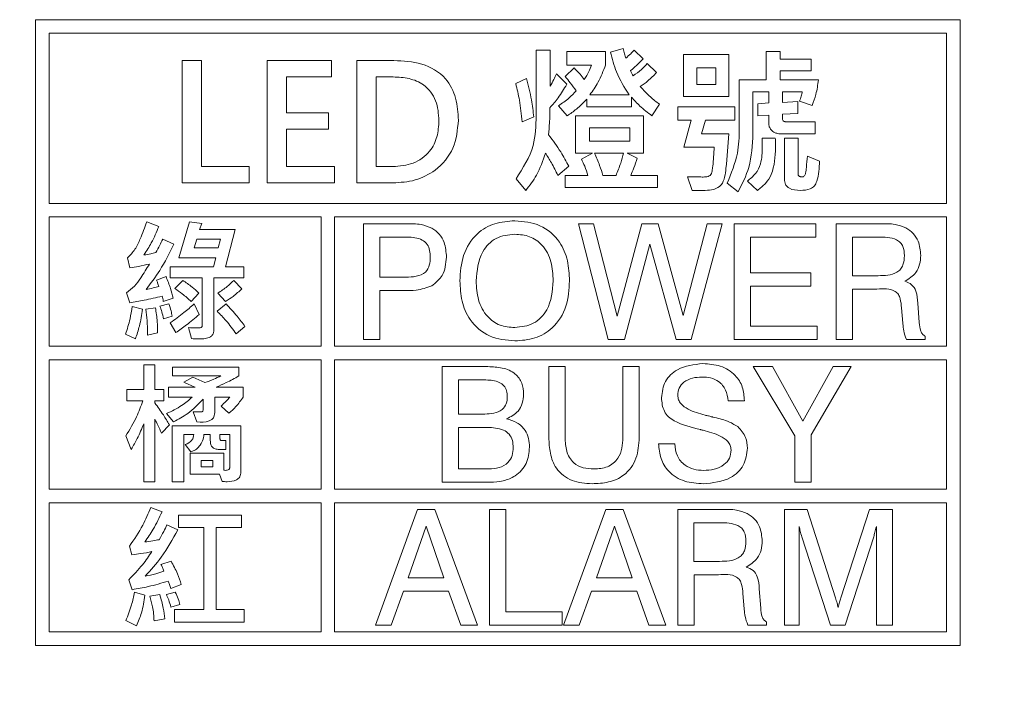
# Model space of a CAD drawing. Header units: millimetres. Extents: x 28 to 178, y 29 to 265.
# Tile 10 of 92: x 52 to 66, y 108 to 118. Entities that reach past the tile are written whole.
import ezdxf

# ---------------------------------------------------------------- set-up
doc = ezdxf.new("R2010")
doc.units = ezdxf.units.MM
doc.layers.add('TEXT', color=4, linetype='Continuous', lineweight=5)
doc.layers.add('標註文字', color=3, linetype='Continuous')
doc.styles.add('SLDTEXTSTYLE3', font='kaiu.ttf')
doc.dimstyles.new('SLDDIMSTYLE1', dxfattribs={"dimtxt": 2.5, "dimasz": 2.824978, "dimexe": 0, "dimexo": 0.0625, "dimtad": 1, "dimrnd": 1e-09, "dimzin": 12, "dimdsep": 46, "dimtxsty": 'SLDTEXTSTYLE3', "dimsah": 1, "dimcen": 0.09, "dimadec": 0, "dimazin": 3, "dimtfac": 1, "dimtofl": 0, "dimtmove": 0, "dimatfit": 3, "dimfxl": 0, "dimfrac": 2, "dimtolj": 1, "dimtzin": 12, "dimarcsym": 0})

# ---------------------------------------------------------------- blocks, each defined once
blk = doc.blocks.new('_D_3')
at = {"layer": '標註文字', "transparency": 16777216}
for p, q in [((43.144, 117.112), (43.144, 79.445)), ((105.144, 117.112), (105.144, 79.445)), ((43.144, 80.445), (105.144, 80.445))]:
    blk.add_line(p, q, dxfattribs=at)
for points in [[(43.144, 80.445), (45.969, 80.01), (45.969, 80.88)], [(105.144, 80.445), (102.319, 80.88), (102.319, 80.01)]]:
    blk.add_solid(points, dxfattribs=at)
at = {"layer": '標註文字', "transparency": 16777216, "insert": (71.801, 83.567, 7.275), "char_height": 2.5, "attachment_point": 1, "style": 'SLDTEXTSTYLE3'}
blk.add_mtext('62', dxfattribs=at)

msp = doc.modelspace()

# ---------------------------------------------------------------- linework, layer by layer
at = {"layer": 'TEXT'}
for p, q in [((65.744, 118.312), (52.144, 118.312)), ((52.144, 118.312), (52.144, 109.112)), ((65.744, 109.112), (65.744, 118.312)), ((65.544, 118.112), (52.344, 118.112)), ((52.344, 118.112), (52.344, 115.612)), ((65.544, 115.612), (65.544, 118.112)), ((60.601, 117.835), (60.787, 117.888)), ((59.509, 117.866), (59.712, 117.866)), ((59.509, 116.9), (59.509, 117.866)), ((59.712, 117.866), (59.712, 117.337)), ((59.957, 117.844), (60.528, 117.844)), ((59.957, 117.646), (59.957, 117.844)), ((60.528, 117.844), (60.528, 117.646)), ((60.95, 117.866), (61.083, 117.739)), ((61.673, 117.8), (62.343, 117.8)), ((61.673, 117.185), (61.673, 117.8)), ((62.343, 117.8), (62.343, 117.185)), ((62.889, 117.844), (63.096, 117.844)), ((62.889, 117.427), (62.889, 117.844)), ((63.096, 117.844), (63.096, 117.734)), ((63.096, 117.734), (63.551, 117.734)), ((63.551, 117.734), (63.551, 117.558)), ((54.302, 117.712), (54.587, 117.712)), ((54.302, 115.912), (54.302, 117.712)), ((54.587, 117.712), (54.587, 116.153)), ((55.553, 117.712), (56.497, 117.712)), ((55.553, 115.912), (55.553, 117.712)), ((56.497, 117.712), (56.497, 117.47)), ((56.87, 117.712), (57.414, 117.712)), ((56.87, 115.912), (56.87, 117.712)), ((59.933, 117.476), (60.065, 117.602)), ((60.321, 117.646), (59.957, 117.646)), ((61.14, 117.668), (61.277, 117.536)), ((61.868, 117.602), (61.868, 117.361)), ((62.149, 117.602), (61.868, 117.602)), ((62.149, 117.361), (62.149, 117.602)), ((55.838, 117.47), (55.838, 116.944)), ((56.497, 117.47), (55.838, 117.47)), ((57.155, 117.47), (57.155, 116.153)), ((57.406, 117.47), (57.155, 117.47)), ((59.207, 117.372), (59.366, 117.449)), ((59.805, 117.514), (59.957, 117.363)), ((63.096, 117.558), (63.096, 117.427)), ((63.551, 117.558), (63.096, 117.558)), ((61.868, 117.361), (62.149, 117.361)), ((62.495, 117.427), (62.889, 117.427)), ((62.495, 116.711), (62.495, 117.427)), ((63.096, 117.427), (63.657, 117.427)), ((60.253, 117.031), (60.253, 117.145)), ((60.298, 117.207), (60.874, 117.207)), ((60.909, 117.174), (60.909, 117.031)), ((62.343, 117.185), (61.673, 117.185)), ((62.694, 117.251), (62.694, 116.639)), ((62.927, 117.251), (62.694, 117.251)), ((62.927, 117.088), (62.927, 117.251)), ((63.131, 117.251), (63.131, 117.097)), ((63.42, 117.251), (63.131, 117.251)), ((59.963, 116.9), (59.834, 117.048)), ((60.909, 117.031), (60.253, 117.031)), ((61.32, 117.07), (61.21, 116.9)), ((61.592, 117.031), (62.427, 117.031)), ((61.592, 116.834), (61.592, 117.031)), ((62.427, 117.031), (62.427, 116.834)), ((62.768, 117.075), (62.927, 117.088)), ((62.768, 116.9), (62.768, 117.075)), ((63.131, 117.097), (63.356, 117.111)), ((63.356, 117.111), (63.356, 116.933)), ((63.565, 117.053), (63.38, 117.112)), ((55.838, 116.944), (56.453, 116.944)), ((56.453, 116.944), (56.453, 116.702)), ((59.473, 116.882), (59.3, 116.812)), ((60.085, 116.9), (61.087, 116.9)), ((60.085, 116.351), (60.085, 116.9)), ((61.087, 116.9), (61.087, 116.351)), ((62.927, 116.911), (62.768, 116.9)), ((62.927, 116.789), (62.927, 116.911)), ((63.356, 116.933), (63.131, 116.922)), ((63.131, 116.922), (63.131, 116.856)), ((60.293, 116.724), (60.293, 116.527)), ((60.884, 116.724), (60.293, 116.724)), ((60.884, 116.527), (60.884, 116.724)), ((61.789, 116.834), (61.592, 116.834)), ((61.678, 116.439), (61.789, 116.834)), ((61.997, 116.834), (61.938, 116.636)), ((62.427, 116.834), (61.997, 116.834)), ((63.178, 116.812), (63.61, 116.812)), ((63.61, 116.812), (63.61, 116.636)), ((55.838, 116.702), (55.838, 116.153)), ((56.453, 116.702), (55.838, 116.702)), ((61.938, 116.636), (62.339, 116.636)), ((62.83, 116.57), (63.024, 116.57)), ((63.61, 116.636), (63.078, 116.636)), ((63.157, 116.57), (63.359, 116.57)), ((63.157, 115.969), (63.157, 116.57)), ((63.359, 116.57), (63.359, 116.052)), ((60.293, 116.527), (60.884, 116.527)), ((62.126, 116.439), (61.678, 116.439)), ((60.334, 116.351), (60.085, 116.351)), ((60.172, 116.261), (60.334, 116.351)), ((60.793, 116.351), (60.366, 116.351)), ((60.846, 116.351), (60.995, 116.277)), ((61.087, 116.351), (60.846, 116.351)), ((63.497, 116.307), (63.674, 116.233)), ((54.587, 116.153), (55.287, 116.153)), ((55.287, 116.153), (55.287, 115.912)), ((55.838, 116.153), (56.541, 116.153)), ((56.541, 116.153), (56.541, 115.912)), ((57.155, 116.153), (57.399, 116.153)), ((59.99, 116.157), (59.826, 116.022)), ((59.933, 116.022), (60.267, 116.022)), ((59.933, 115.846), (59.933, 116.022)), ((60.49, 116.022), (60.682, 116.022)), ((60.898, 116.022), (61.294, 116.022)), ((61.294, 116.022), (61.294, 115.846)), ((61.735, 116), (61.93, 116)), ((61.803, 115.802), (61.735, 116)), ((55.287, 115.912), (54.302, 115.912)), ((56.541, 115.912), (55.553, 115.912)), ((57.4, 115.912), (56.87, 115.912)), ((59.355, 115.802), (59.212, 115.972)), ((61.294, 115.846), (59.933, 115.846)), ((62.476, 115.78), (62.316, 115.911)), ((62.761, 115.802), (62.614, 115.94)), ((61.993, 115.802), (61.803, 115.802)), ((65.544, 115.612), (52.344, 115.612)), ((52.344, 115.412), (52.344, 113.512)), ((52.344, 115.412), (56.344, 115.412)), ((56.344, 115.412), (56.344, 113.512)), ((56.544, 115.412), (65.544, 115.412)), ((56.544, 113.512), (56.544, 115.412)), ((65.544, 113.512), (65.544, 115.412)), ((53.781, 115.34), (53.958, 115.272)), ((54.252, 114.81), (54.41, 115.34)), ((54.41, 115.34), (54.589, 115.316)), ((54.589, 115.316), (54.558, 115.23)), ((56.969, 115.312), (57.598, 115.312)), ((56.969, 113.612), (56.969, 115.312)), ((60.129, 115.312), (60.351, 115.312)), ((60.565, 113.612), (60.129, 115.312)), ((60.351, 115.312), (60.697, 113.953)), ((60.697, 113.953), (61.059, 115.312)), ((61.059, 115.312), (61.302, 115.312)), ((61.302, 115.312), (61.67, 113.962)), ((61.67, 113.962), (62.021, 115.312)), ((62.243, 115.312), (61.785, 113.612)), ((62.021, 115.312), (62.243, 115.312)), ((62.417, 115.312), (63.619, 115.312)), ((62.417, 113.612), (62.417, 115.312)), ((63.619, 115.312), (63.619, 115.116)), ((63.921, 115.312), (64.572, 115.312)), ((63.921, 113.612), (63.921, 115.312)), ((54.558, 115.23), (55.083, 115.23)), ((55.083, 115.23), (54.941, 114.681)), ((54.015, 115.084), (54.179, 115.01)), ((54.516, 115.084), (54.478, 114.956)), ((54.866, 115.084), (54.516, 115.084)), ((54.833, 114.956), (54.866, 115.084)), ((57.609, 115.116), (57.209, 115.116)), ((57.209, 115.116), (57.209, 114.527)), ((61.179, 115.013), (60.805, 113.612)), ((61.567, 113.612), (61.179, 115.013)), ((62.657, 115.116), (62.657, 114.593)), ((63.619, 115.116), (62.657, 115.116)), ((64.159, 115.116), (64.159, 114.549)), ((64.536, 115.116), (64.159, 115.116)), ((54.478, 114.956), (54.833, 114.956)), ((53.534, 114.663), (53.495, 114.81)), ((54.795, 114.81), (54.252, 114.81)), ((54.761, 114.681), (54.795, 114.81)), ((54.123, 114.681), (54.761, 114.681)), ((54.123, 114.517), (54.123, 114.681)), ((54.941, 114.681), (55.206, 114.681)), ((55.206, 114.681), (55.206, 114.517)), ((62.657, 114.593), (63.545, 114.593)), ((63.545, 114.593), (63.545, 114.397)), ((64.159, 114.549), (64.536, 114.549)), ((53.924, 114.482), (54.064, 114.535)), ((54.597, 114.517), (54.123, 114.517)), ((54.194, 114.361), (54.309, 114.48)), ((54.597, 113.815), (54.597, 114.517)), ((54.769, 114.517), (54.769, 113.774)), ((55.206, 114.517), (54.769, 114.517)), ((55.061, 114.48), (55.18, 114.357)), ((57.209, 114.527), (57.592, 114.527)), ((62.657, 114.397), (62.657, 113.808)), ((63.545, 114.397), (62.657, 114.397)), ((53.53, 114.151), (53.483, 114.297)), ((54.548, 114.294), (54.433, 114.169)), ((54.941, 114.169), (54.825, 114.292)), ((57.209, 114.331), (57.209, 113.612)), ((57.555, 114.331), (57.209, 114.331)), ((64.161, 114.353), (64.161, 113.612)), ((64.519, 114.353), (64.161, 114.353)), ((53.975, 114.099), (54.107, 114.133)), ((54.171, 114.218), (54.024, 114.169)), ((54.476, 114.133), (54.552, 113.98)), ((54.816, 114.027), (54.947, 114.133)), ((65.12, 114.146), (65.141, 113.861)), ((53.566, 114.096), (53.72, 114.055)), ((53.768, 114.056), (53.909, 114.078)), ((64.9, 113.85), (64.88, 114.076)), ((54.154, 113.952), (54.026, 113.913)), ((54.206, 113.712), (54.127, 113.857)), ((64.9, 113.843), (64.9, 113.85)), ((53.613, 113.62), (53.469, 113.689)), ((53.941, 113.71), (53.792, 113.675)), ((54.439, 113.624), (54.394, 113.785)), ((55.225, 113.801), (55.095, 113.694)), ((62.657, 113.808), (63.638, 113.808)), ((63.638, 113.808), (63.638, 113.612)), ((57.209, 113.612), (56.969, 113.612)), ((60.805, 113.612), (60.565, 113.612)), ((61.785, 113.612), (61.567, 113.612)), ((63.638, 113.612), (62.417, 113.612)), ((64.161, 113.612), (63.921, 113.612)), ((65.229, 113.612), (64.952, 113.612)), ((65.229, 113.66), (65.229, 113.612)), ((56.344, 113.512), (52.344, 113.512)), ((65.544, 113.512), (56.544, 113.512)), ((52.344, 113.312), (52.344, 111.412)), ((52.344, 113.312), (56.344, 113.312)), ((53.736, 113.24), (53.9, 113.24)), ((53.736, 112.874), (53.736, 113.24)), ((53.9, 113.24), (53.9, 112.874)), ((56.344, 113.312), (56.344, 111.412)), ((56.544, 111.412), (56.544, 113.312)), ((56.544, 113.312), (65.544, 113.312)), ((65.544, 111.412), (65.544, 113.312)), ((54.161, 113.203), (55.134, 113.203)), ((54.161, 113.075), (54.161, 113.203)), ((55.134, 113.203), (55.134, 113.075)), ((58.124, 113.212), (58.798, 113.212)), ((58.124, 111.512), (58.124, 113.212)), ((59.693, 113.212), (59.933, 113.212)), ((59.693, 112.172), (59.693, 113.212)), ((59.933, 113.212), (59.933, 112.169)), ((60.783, 113.212), (61.023, 113.212)), ((60.783, 112.169), (60.783, 113.212)), ((61.023, 113.212), (61.023, 112.172)), ((62.701, 113.212), (62.982, 113.212)), ((63.311, 112.193), (62.701, 113.212)), ((62.982, 113.212), (63.429, 112.408)), ((63.429, 112.408), (63.875, 113.212)), ((64.139, 113.212), (63.551, 112.209)), ((63.875, 113.212), (64.139, 113.212)), ((54.868, 113.075), (54.161, 113.075)), ((54.327, 112.982), (54.459, 113.057)), ((54.459, 113.057), (54.633, 112.977)), ((58.769, 113.016), (58.364, 113.016)), ((58.364, 113.016), (58.364, 112.515)), ((53.489, 112.874), (53.736, 112.874)), ((53.489, 112.71), (53.489, 112.874)), ((53.9, 112.874), (54.03, 112.874)), ((54.03, 112.874), (54.03, 112.71)), ((54.099, 112.911), (54.491, 112.911)), ((54.099, 112.764), (54.099, 112.911)), ((54.801, 112.911), (55.2, 112.911)), ((55.2, 112.911), (55.2, 112.764)), ((53.722, 112.71), (53.489, 112.71)), ((53.9, 112.71), (53.9, 112.678)), ((54.03, 112.71), (53.9, 112.71)), ((54.45, 112.764), (54.099, 112.764)), ((54.611, 112.582), (54.611, 112.736)), ((54.783, 112.764), (54.783, 112.56)), ((55.002, 112.764), (54.783, 112.764)), ((62.57, 112.711), (62.33, 112.71)), ((54.175, 112.399), (54.071, 112.522)), ((54.465, 112.545), (54.584, 112.547)), ((54.518, 112.399), (54.465, 112.545)), ((54.989, 112.527), (54.874, 112.633)), ((58.364, 112.515), (58.751, 112.515)), ((53.736, 111.52), (53.736, 112.369)), ((53.9, 112.44), (53.9, 111.52)), ((54.113, 112.357), (53.995, 112.234)), ((54.156, 112.344), (55.164, 112.344)), ((54.156, 111.52), (54.156, 112.344)), ((55.164, 112.344), (55.164, 111.662)), ((58.786, 112.318), (58.364, 112.318)), ((58.364, 112.318), (58.364, 111.708)), ((53.552, 111.996), (53.473, 112.197)), ((54.327, 112.216), (54.327, 111.52)), ((54.471, 112.216), (54.327, 112.216)), ((54.714, 112.216), (54.621, 112.216)), ((54.714, 112.131), (54.714, 112.216)), ((54.856, 112.216), (54.856, 112.16)), ((55, 112.216), (54.856, 112.216)), ((54.887, 112.124), (54.943, 112.124)), ((54.943, 112.124), (54.943, 111.996)), ((55, 111.724), (55, 112.216)), ((61.306, 112.079), (61.546, 112.079)), ((63.311, 111.512), (63.311, 112.193)), ((63.551, 112.209), (63.551, 111.512)), ((54.427, 111.96), (54.346, 112.065)), ((54.42, 111.941), (54.912, 111.941)), ((54.42, 111.63), (54.42, 111.941)), ((54.943, 111.996), (54.831, 111.996)), ((54.912, 111.941), (54.912, 111.689)), ((54.58, 111.831), (54.58, 111.74)), ((54.751, 111.831), (54.58, 111.831)), ((54.751, 111.74), (54.751, 111.831)), ((54.58, 111.74), (54.751, 111.74)), ((58.364, 111.708), (58.811, 111.708)), ((53.9, 111.52), (53.736, 111.52)), ((54.327, 111.52), (54.156, 111.52)), ((54.852, 111.63), (54.42, 111.63)), ((54.891, 111.524), (54.852, 111.63)), ((58.831, 111.512), (58.124, 111.512)), ((63.551, 111.512), (63.311, 111.512)), ((56.344, 111.412), (52.344, 111.412)), ((65.544, 111.412), (56.544, 111.412)), ((52.344, 111.212), (52.344, 109.312)), ((52.344, 111.212), (56.344, 111.212)), ((56.344, 111.212), (56.344, 109.312)), ((56.544, 109.312), (56.544, 111.212)), ((56.544, 111.212), (65.544, 111.212)), ((65.544, 109.312), (65.544, 111.212)), ((53.839, 111.14), (54.005, 111.078)), ((57.143, 109.412), (57.764, 111.112)), ((57.764, 111.112), (58.017, 111.112)), ((58.017, 111.112), (58.647, 109.412)), ((58.821, 111.112), (59.061, 111.112)), ((58.821, 109.412), (58.821, 111.112)), ((59.061, 111.112), (59.061, 109.608)), ((59.911, 109.412), (60.532, 111.112)), ((60.532, 111.112), (60.785, 111.112)), ((60.785, 111.112), (61.415, 109.412)), ((61.589, 111.112), (62.24, 111.112)), ((61.589, 109.412), (61.589, 111.112)), ((63.159, 111.112), (63.492, 111.112)), ((63.159, 109.412), (63.159, 111.112)), ((63.492, 111.112), (63.908, 109.811)), ((63.986, 109.811), (64.407, 111.112)), ((64.407, 111.112), (64.75, 111.112)), ((64.75, 111.112), (64.75, 109.412)), ((54.248, 111.03), (55.176, 111.03)), ((54.248, 110.847), (54.248, 111.03)), ((55.176, 111.03), (55.176, 110.847)), ((54.078, 110.884), (54.237, 110.811)), ((54.621, 110.847), (54.248, 110.847)), ((54.621, 109.64), (54.621, 110.847)), ((54.801, 110.847), (54.801, 109.64)), ((55.176, 110.847), (54.801, 110.847)), ((57.89, 110.866), (57.625, 110.109)), ((58.151, 110.109), (57.89, 110.866)), ((60.658, 110.866), (60.393, 110.109)), ((60.919, 110.109), (60.658, 110.866)), ((61.827, 110.916), (61.827, 110.349)), ((62.204, 110.916), (61.827, 110.916)), ((63.376, 110.86), (63.376, 109.412)), ((64.51, 109.412), (64.51, 110.86)), ((63.834, 109.412), (63.414, 110.711)), ((64.471, 110.711), (64.052, 109.412)), ((53.562, 110.445), (53.526, 110.573)), ((53.99, 110.302), (54.139, 110.353)), ((61.827, 110.349), (62.204, 110.349)), ((53.566, 109.933), (53.515, 110.079)), ((57.625, 110.109), (58.151, 110.109)), ((60.393, 110.109), (60.919, 110.109)), ((61.829, 110.153), (61.829, 109.412)), ((62.187, 110.153), (61.829, 110.153)), ((54.288, 110.01), (54.133, 109.951)), ((57.554, 109.913), (57.374, 109.412)), ((58.219, 109.913), (57.554, 109.913)), ((58.398, 109.412), (58.219, 109.913)), ((60.322, 109.913), (60.142, 109.412)), ((60.987, 109.913), (60.322, 109.913)), ((61.166, 109.412), (60.987, 109.913)), ((62.788, 109.946), (62.809, 109.661)), ((53.598, 109.896), (53.754, 109.851)), ((53.824, 109.84), (53.971, 109.86)), ((54.069, 109.862), (54.2, 109.896)), ((62.568, 109.65), (62.548, 109.876)), ((54.267, 109.714), (54.135, 109.677)), ((54.188, 109.64), (54.621, 109.64)), ((54.188, 109.457), (54.188, 109.64)), ((54.801, 109.64), (55.212, 109.64)), ((55.212, 109.64), (55.212, 109.457)), ((62.568, 109.643), (62.568, 109.65)), ((53.632, 109.402), (53.473, 109.478)), ((54.044, 109.503), (53.888, 109.475)), ((59.061, 109.608), (59.889, 109.608)), ((59.889, 109.608), (59.889, 109.412)), ((55.212, 109.457), (54.188, 109.457)), ((57.374, 109.412), (57.143, 109.412)), ((58.647, 109.412), (58.398, 109.412)), ((59.889, 109.412), (58.821, 109.412)), ((60.142, 109.412), (59.911, 109.412)), ((61.415, 109.412), (61.166, 109.412)), ((61.829, 109.412), (61.589, 109.412)), ((62.897, 109.412), (62.62, 109.412)), ((62.897, 109.46), (62.897, 109.412)), ((63.376, 109.412), (63.159, 109.412)), ((64.052, 109.412), (63.834, 109.412)), ((64.75, 109.412), (64.51, 109.412)), ((52.344, 109.312), (56.344, 109.312)), ((56.544, 109.312), (65.544, 109.312)), ((52.144, 109.112), (65.744, 109.112))]:
    msp.add_line(p, q, dxfattribs=at)
for points, knots in [([(60.787, 117.888), (60.792, 117.861), (60.801, 117.814), (60.818, 117.768), (60.825, 117.748)], [0, 0, 0, 0, 0.5598976, 1, 1, 1, 1]), ([(60.874, 117.207), (60.806, 117.317), (60.683, 117.513), (60.626, 117.737), (60.601, 117.835)], [0, 0, 0, 0, 0.559454, 1, 1, 1, 1]), ([(60.825, 117.748), (60.85, 117.768), (60.894, 117.805), (60.933, 117.847), (60.95, 117.866)], [0, 0, 0, 0, 0.560086, 1, 1, 1, 1]), ([(61.083, 117.739), (61.05, 117.705), (60.99, 117.642), (60.924, 117.587), (60.895, 117.563)], [0, 0, 0, 0, 0.559967, 1, 1, 1, 1]), ([(57.414, 117.712), (57.553, 117.705), (57.828, 117.692), (58.182, 117.49), (58.345, 117.16), (58.357, 116.943), (58.363, 116.835)], [0, 0, 0, 0, 0.280975, 0.55934, 0.779115, 1, 1, 1, 1]), ([(60.065, 117.602), (60.095, 117.572), (60.148, 117.519), (60.194, 117.46), (60.214, 117.434)], [0, 0, 0, 0, 0.5599099, 1, 1, 1, 1]), ([(60.214, 117.434), (60.239, 117.471), (60.282, 117.538), (60.309, 117.613), (60.321, 117.646)], [0, 0, 0, 0, 0.559787, 1, 1, 1, 1]), ([(60.528, 117.646), (60.494, 117.559), (60.434, 117.404), (60.339, 117.267), (60.298, 117.207)], [0, 0, 0, 0, 0.559981, 1, 1, 1, 1]), ([(60.933, 117.487), (60.975, 117.517), (61.05, 117.57), (61.112, 117.638), (61.14, 117.668)], [0, 0, 0, 0, 0.559832, 1, 1, 1, 1]), ([(58.077, 116.829), (58.071, 116.929), (58.058, 117.127), (57.879, 117.36), (57.639, 117.459), (57.484, 117.467), (57.406, 117.47)], [0, 0, 0, 0, 0.280478, 0.558587, 0.778901, 1, 1, 1, 1]), ([(59.366, 117.449), (59.393, 117.344), (59.441, 117.157), (59.463, 116.966), (59.473, 116.882)], [0, 0, 0, 0, 0.56001, 1, 1, 1, 1]), ([(59.712, 117.337), (59.731, 117.369), (59.765, 117.427), (59.793, 117.488), (59.805, 117.514)], [0, 0, 0, 0, 0.559924, 1, 1, 1, 1]), ([(60.096, 117.267), (60.068, 117.307), (60.016, 117.379), (59.959, 117.446), (59.933, 117.476)], [0, 0, 0, 0, 0.560025, 1, 1, 1, 1]), ([(60.895, 117.563), (60.902, 117.548), (60.913, 117.522), (60.927, 117.497), (60.933, 117.487)], [0, 0, 0, 0, 0.5600221, 1, 1, 1, 1]), ([(61.277, 117.536), (61.236, 117.493), (61.163, 117.415), (61.076, 117.355), (61.038, 117.328)], [0, 0, 0, 0, 0.559756, 1, 1, 1, 1]), ([(59.3, 116.812), (59.29, 116.918), (59.271, 117.107), (59.227, 117.291), (59.207, 117.372)], [0, 0, 0, 0, 0.559974, 1, 1, 1, 1]), ([(59.957, 117.363), (59.916, 117.294), (59.844, 117.172), (59.751, 117.065), (59.71, 117.018)], [0, 0, 0, 0, 0.559969, 1, 1, 1, 1]), ([(61.038, 117.328), (61.086, 117.276), (61.173, 117.182), (61.275, 117.104), (61.32, 117.07)], [0, 0, 0, 0, 0.559654, 1, 1, 1, 1]), ([(63.657, 117.427), (63.648, 117.355), (63.632, 117.227), (63.585, 117.106), (63.565, 117.053)], [0, 0, 0, 0, 0.5600602, 1, 1, 1, 1]), ([(59.834, 117.048), (59.888, 117.083), (59.984, 117.146), (60.062, 117.23), (60.096, 117.267)], [0, 0, 0, 0, 0.560001, 1, 1, 1, 1]), ([(60.253, 117.145), (60.203, 117.094), (60.115, 117.003), (60.01, 116.931), (59.963, 116.9)], [0, 0, 0, 0, 0.560111, 1, 1, 1, 1]), ([(61.21, 116.9), (61.149, 116.946), (61.04, 117.027), (60.949, 117.129), (60.909, 117.174)], [0, 0, 0, 0, 0.559936, 1, 1, 1, 1]), ([(63.38, 117.112), (63.389, 117.138), (63.405, 117.183), (63.416, 117.23), (63.42, 117.251)], [0, 0, 0, 0, 0.560094, 1, 1, 1, 1]), ([(59.71, 117.018), (59.709, 116.943), (59.706, 116.811), (59.696, 116.678), (59.691, 116.62)], [0, 0, 0, 0, 0.5600048, 1, 1, 1, 1]), ([(59.212, 115.972), (59.313, 116.131), (59.494, 116.416), (59.504, 116.751), (59.509, 116.9)], [0, 0, 0, 0, 0.557926, 1, 1, 1, 1]), ([(63.131, 116.856), (63.131, 116.849), (63.132, 116.835), (63.145, 116.819), (63.162, 116.813), (63.173, 116.812), (63.178, 116.812)], [0, 0, 0, 0, 0.280113, 0.558988, 0.779065, 1, 1, 1, 1]), ([(57.399, 116.153), (57.501, 116.161), (57.704, 116.176), (57.945, 116.35), (58.063, 116.589), (58.073, 116.749), (58.077, 116.829)], [0, 0, 0, 0, 0.280322, 0.55906, 0.779156, 1, 1, 1, 1]), ([(58.363, 116.835), (58.35, 116.693), (58.324, 116.411), (58.058, 116.099), (57.731, 115.934), (57.51, 115.919), (57.4, 115.912)], [0, 0, 0, 0, 0.27986, 0.558806, 0.779163, 1, 1, 1, 1]), ([(62.316, 115.911), (62.376, 116.055), (62.485, 116.311), (62.492, 116.589), (62.495, 116.711)], [0, 0, 0, 0, 0.5590511, 1, 1, 1, 1]), ([(63.078, 116.636), (63.056, 116.639), (63.012, 116.646), (62.965, 116.688), (62.932, 116.736), (62.929, 116.771), (62.927, 116.789)], [0, 0, 0, 0, 0.279196, 0.559481, 0.779958, 1, 1, 1, 1]), ([(59.691, 116.62), (59.753, 116.537), (59.862, 116.389), (59.951, 116.228), (59.99, 116.157)], [0, 0, 0, 0, 0.560033, 1, 1, 1, 1]), ([(62.339, 116.636), (62.328, 116.466), (62.314, 116.252), (62.283, 116), (62.24, 115.874), (62.12, 115.807), (62.035, 115.804), (61.993, 115.802)], [0, 0, 0, 0, 0.501723, 0.62712, 0.750825, 0.874923, 1, 1, 1, 1]), ([(62.694, 116.639), (62.687, 116.47), (62.674, 116.167), (62.537, 115.898), (62.476, 115.78)], [0, 0, 0, 0, 0.5602459, 1, 1, 1, 1]), ([(62.833, 116.445), (62.833, 116.469), (62.833, 116.51), (62.831, 116.552), (62.83, 116.57)], [0, 0, 0, 0, 0.559983, 1, 1, 1, 1]), ([(63.024, 116.57), (63.025, 116.545), (63.027, 116.499), (63.028, 116.453), (63.028, 116.433)], [0, 0, 0, 0, 0.559997, 1, 1, 1, 1]), ([(61.93, 116), (61.953, 115.999), (61.999, 115.999), (62.075, 116.014), (62.097, 116.089), (62.113, 116.225), (62.12, 116.344), (62.126, 116.439)], [0, 0, 0, 0, 0.125632, 0.248386, 0.371932, 0.497546, 1, 1, 1, 1]), ([(62.614, 115.94), (62.657, 115.974), (62.741, 116.042), (62.829, 116.22), (62.831, 116.36), (62.833, 116.445)], [0, 0, 0, 0, 0.280349, 0.559595, 1, 1, 1, 1]), ([(63.028, 116.433), (63.022, 116.297), (63.014, 116.107), (62.886, 115.899), (62.803, 115.835), (62.761, 115.802)], [0, 0, 0, 0, 0.559154, 0.779416, 1, 1, 1, 1]), ([(59.644, 116.351), (59.606, 116.239), (59.539, 116.041), (59.411, 115.875), (59.355, 115.802)], [0, 0, 0, 0, 0.5596795, 1, 1, 1, 1]), ([(59.826, 116.022), (59.795, 116.085), (59.741, 116.198), (59.674, 116.304), (59.644, 116.351)], [0, 0, 0, 0, 0.5599548, 1, 1, 1, 1]), ([(60.366, 116.351), (60.392, 116.29), (60.438, 116.182), (60.474, 116.071), (60.49, 116.022)], [0, 0, 0, 0, 0.5599577, 1, 1, 1, 1]), ([(60.682, 116.022), (60.706, 116.082), (60.75, 116.19), (60.78, 116.302), (60.793, 116.351)], [0, 0, 0, 0, 0.55992, 1, 1, 1, 1]), ([(60.995, 116.277), (60.978, 116.229), (60.948, 116.143), (60.913, 116.059), (60.898, 116.022)], [0, 0, 0, 0, 0.559976, 1, 1, 1, 1]), ([(63.417, 116), (63.424, 116), (63.438, 116.002), (63.46, 116.021), (63.474, 116.07), (63.484, 116.167), (63.492, 116.251), (63.497, 116.307)], [0, 0, 0, 0, 0.062347, 0.124694, 0.248767, 0.499115, 1, 1, 1, 1]), ([(60.267, 116.022), (60.253, 116.068), (60.228, 116.15), (60.189, 116.227), (60.172, 116.261)], [0, 0, 0, 0, 0.559712, 1, 1, 1, 1]), ([(63.674, 116.233), (63.67, 116.132), (63.667, 116.006), (63.605, 115.866), (63.517, 115.809), (63.441, 115.805), (63.391, 115.802)], [0, 0, 0, 0, 0.500998, 0.625848, 0.750512, 1, 1, 1, 1]), ([(63.359, 116.052), (63.359, 116.043), (63.36, 116.027), (63.376, 116.008), (63.397, 116.001), (63.41, 116), (63.417, 116)], [0, 0, 0, 0, 0.280115, 0.558732, 0.779068, 1, 1, 1, 1]), ([(63.391, 115.802), (63.335, 115.805), (63.265, 115.808), (63.198, 115.856), (63.164, 115.9), (63.16, 115.942), (63.157, 115.969)], [0, 0, 0, 0, 0.498779, 0.624609, 0.750201, 1, 1, 1, 1]), ([(53.495, 114.81), (53.535, 114.85), (53.616, 114.931), (53.698, 115.119), (53.749, 115.256), (53.781, 115.34)], [0, 0, 0, 0, 0.277684, 0.558524, 1, 1, 1, 1]), ([(53.958, 115.272), (53.924, 115.191), (53.863, 115.045), (53.777, 114.912), (53.74, 114.854)], [0, 0, 0, 0, 0.5599754, 1, 1, 1, 1]), ([(57.598, 115.312), (57.671, 115.313), (57.801, 115.315), (57.921, 115.268), (57.974, 115.248)], [0, 0, 0, 0, 0.561026, 1, 1, 1, 1]), ([(58.385, 114.473), (58.394, 114.6), (58.41, 114.854), (58.604, 115.167), (58.894, 115.335), (59.094, 115.349), (59.194, 115.356)], [0, 0, 0, 0, 0.280657, 0.559561, 0.779403, 1, 1, 1, 1]), ([(59.194, 115.356), (59.321, 115.344), (59.576, 115.322), (59.857, 115.076), (59.983, 114.771), (59.993, 114.572), (59.998, 114.473)], [0, 0, 0, 0, 0.279948, 0.558467, 0.77891, 1, 1, 1, 1]), ([(64.572, 115.312), (64.644, 115.314), (64.772, 115.316), (64.892, 115.272), (64.944, 115.253)], [0, 0, 0, 0, 0.561126, 1, 1, 1, 1]), ([(57.974, 115.248), (58.012, 115.221), (58.09, 115.167), (58.173, 115.016), (58.183, 114.895), (58.189, 114.822)], [0, 0, 0, 0, 0.27998, 0.560216, 1, 1, 1, 1]), ([(59.194, 115.159), (59.098, 115.149), (58.909, 115.129), (58.658, 114.868), (58.638, 114.623), (58.625, 114.473)], [0, 0, 0, 0, 0.28039, 0.559942, 1, 1, 1, 1]), ([(59.759, 114.473), (59.753, 114.567), (59.743, 114.755), (59.621, 114.996), (59.416, 115.141), (59.268, 115.153), (59.194, 115.159)], [0, 0, 0, 0, 0.28094, 0.560287, 0.779784, 1, 1, 1, 1]), ([(64.944, 115.253), (64.982, 115.228), (65.058, 115.177), (65.146, 115.036), (65.157, 114.919), (65.164, 114.848)], [0, 0, 0, 0, 0.280383, 0.560589, 1, 1, 1, 1]), ([(54.179, 115.01), (54.114, 114.879), (53.998, 114.645), (53.839, 114.438), (53.77, 114.347)], [0, 0, 0, 0, 0.55997, 1, 1, 1, 1]), ([(53.914, 114.888), (53.934, 114.924), (53.97, 114.988), (54.001, 115.055), (54.015, 115.084)], [0, 0, 0, 0, 0.559962, 1, 1, 1, 1]), ([(57.95, 114.823), (57.948, 114.856), (57.946, 114.92), (57.911, 115.014), (57.799, 115.109), (57.687, 115.113), (57.609, 115.116)], [0, 0, 0, 0, 0.187759, 0.374777, 0.560865, 1, 1, 1, 1]), ([(64.924, 114.844), (64.921, 114.891), (64.916, 114.96), (64.866, 115.04), (64.748, 115.115), (64.63, 115.116), (64.536, 115.116)], [0, 0, 0, 0, 0.249914, 0.375119, 0.500283, 1, 1, 1, 1]), ([(53.74, 114.854), (53.773, 114.858), (53.832, 114.865), (53.889, 114.881), (53.914, 114.888)], [0, 0, 0, 0, 0.559936, 1, 1, 1, 1]), ([(64.536, 114.549), (64.634, 114.551), (64.756, 114.553), (64.869, 114.642), (64.917, 114.726), (64.921, 114.797), (64.924, 114.844)], [0, 0, 0, 0, 0.498677, 0.624065, 0.74956, 1, 1, 1, 1]), ([(65.164, 114.848), (65.161, 114.804), (65.155, 114.715), (65.087, 114.565), (64.989, 114.504), (64.928, 114.466)], [0, 0, 0, 0, 0.2811429, 0.5617666, 1, 1, 1, 1]), ([(53.483, 114.297), (53.524, 114.328), (53.607, 114.388), (53.71, 114.541), (53.778, 114.652), (53.82, 114.72)], [0, 0, 0, 0, 0.277929, 0.558688, 1, 1, 1, 1]), ([(53.82, 114.72), (53.767, 114.708), (53.673, 114.686), (53.576, 114.67), (53.534, 114.663)], [0, 0, 0, 0, 0.56001, 1, 1, 1, 1]), ([(57.592, 114.527), (57.642, 114.529), (57.741, 114.532), (57.883, 114.582), (57.945, 114.705), (57.948, 114.784), (57.95, 114.823)], [0, 0, 0, 0, 0.281598, 0.560035, 0.778956, 1, 1, 1, 1]), ([(58.189, 114.822), (58.179, 114.726), (58.162, 114.554), (58.03, 114.446), (57.972, 114.399)], [0, 0, 0, 0, 0.559832, 1, 1, 1, 1]), ([(53.959, 114.39), (53.953, 114.408), (53.943, 114.439), (53.93, 114.469), (53.924, 114.482)], [0, 0, 0, 0, 0.559966, 1, 1, 1, 1]), ([(54.064, 114.535), (54.087, 114.477), (54.129, 114.374), (54.158, 114.266), (54.171, 114.218)], [0, 0, 0, 0, 0.559962, 1, 1, 1, 1]), ([(54.309, 114.48), (54.356, 114.449), (54.44, 114.392), (54.515, 114.324), (54.548, 114.294)], [0, 0, 0, 0, 0.559934, 1, 1, 1, 1]), ([(54.825, 114.292), (54.873, 114.323), (54.958, 114.378), (55.03, 114.449), (55.061, 114.48)], [0, 0, 0, 0, 0.560038, 1, 1, 1, 1]), ([(57.972, 114.399), (57.896, 114.373), (57.761, 114.327), (57.618, 114.33), (57.555, 114.331)], [0, 0, 0, 0, 0.55775, 1, 1, 1, 1]), ([(59.194, 113.59), (59.066, 113.601), (58.811, 113.624), (58.528, 113.869), (58.401, 114.174), (58.391, 114.373), (58.385, 114.473)], [0, 0, 0, 0, 0.279976, 0.558538, 0.77894, 1, 1, 1, 1]), ([(58.625, 114.473), (58.63, 114.378), (58.641, 114.19), (58.765, 113.949), (58.97, 113.804), (59.119, 113.792), (59.194, 113.786)], [0, 0, 0, 0, 0.280915, 0.56022, 0.779754, 1, 1, 1, 1]), ([(59.998, 114.473), (59.99, 114.346), (59.974, 114.093), (59.782, 113.78), (59.492, 113.611), (59.293, 113.597), (59.194, 113.59)], [0, 0, 0, 0, 0.2806795, 0.5596356, 0.7794044, 1, 1, 1, 1]), ([(59.194, 113.786), (59.288, 113.797), (59.478, 113.817), (59.726, 114.079), (59.746, 114.324), (59.759, 114.473)], [0, 0, 0, 0, 0.280272, 0.559938, 1, 1, 1, 1]), ([(64.928, 114.466), (64.965, 114.453), (65.037, 114.427), (65.109, 114.303), (65.116, 114.206), (65.12, 114.146)], [0, 0, 0, 0, 0.280003, 0.558271, 1, 1, 1, 1]), ([(54.007, 114.248), (53.919, 114.227), (53.761, 114.189), (53.601, 114.162), (53.53, 114.151)], [0, 0, 0, 0, 0.560027, 1, 1, 1, 1]), ([(53.77, 114.347), (53.805, 114.354), (53.869, 114.365), (53.932, 114.383), (53.959, 114.39)], [0, 0, 0, 0, 0.559955, 1, 1, 1, 1]), ([(54.024, 114.169), (54.022, 114.184), (54.018, 114.211), (54.01, 114.237), (54.007, 114.248)], [0, 0, 0, 0, 0.55995, 1, 1, 1, 1]), ([(54.433, 114.169), (54.391, 114.208), (54.315, 114.276), (54.231, 114.335), (54.194, 114.361)], [0, 0, 0, 0, 0.5599377, 1, 1, 1, 1]), ([(55.18, 114.357), (55.138, 114.318), (55.064, 114.249), (54.978, 114.194), (54.941, 114.169)], [0, 0, 0, 0, 0.559969, 1, 1, 1, 1]), ([(64.88, 114.076), (64.876, 114.121), (64.869, 114.188), (64.84, 114.275), (64.733, 114.367), (64.614, 114.359), (64.519, 114.353)], [0, 0, 0, 0, 0.251036, 0.376428, 0.500333, 1, 1, 1, 1]), ([(54.107, 114.133), (54.118, 114.1), (54.138, 114.04), (54.149, 113.979), (54.154, 113.952)], [0, 0, 0, 0, 0.55999, 1, 1, 1, 1]), ([(54.127, 113.857), (54.195, 113.906), (54.316, 113.992), (54.427, 114.09), (54.476, 114.133)], [0, 0, 0, 0, 0.559968, 1, 1, 1, 1]), ([(54.947, 114.133), (55.003, 114.074), (55.101, 113.968), (55.187, 113.852), (55.225, 113.801)], [0, 0, 0, 0, 0.559978, 1, 1, 1, 1]), ([(53.469, 113.689), (53.493, 113.764), (53.536, 113.897), (53.557, 114.035), (53.566, 114.096)], [0, 0, 0, 0, 0.559917, 1, 1, 1, 1]), ([(53.72, 114.055), (53.707, 113.972), (53.683, 113.824), (53.635, 113.683), (53.613, 113.62)], [0, 0, 0, 0, 0.559926, 1, 1, 1, 1]), ([(53.792, 113.675), (53.791, 113.747), (53.791, 113.874), (53.775, 114), (53.768, 114.056)], [0, 0, 0, 0, 0.559932, 1, 1, 1, 1]), ([(53.909, 114.078), (53.919, 114.009), (53.936, 113.887), (53.94, 113.764), (53.941, 113.71)], [0, 0, 0, 0, 0.560014, 1, 1, 1, 1]), ([(54.026, 113.913), (54.019, 113.949), (54.006, 114.012), (53.985, 114.073), (53.975, 114.099)], [0, 0, 0, 0, 0.560009, 1, 1, 1, 1]), ([(54.552, 113.98), (54.49, 113.927), (54.379, 113.832), (54.259, 113.749), (54.206, 113.712)], [0, 0, 0, 0, 0.559992, 1, 1, 1, 1]), ([(55.095, 113.694), (55.047, 113.759), (54.962, 113.877), (54.861, 113.981), (54.816, 114.027)], [0, 0, 0, 0, 0.5598312, 1, 1, 1, 1]), ([(54.394, 113.785), (54.431, 113.784), (54.486, 113.783), (54.546, 113.783), (54.574, 113.785), (54.587, 113.79), (54.596, 113.801), (54.597, 113.811), (54.597, 113.815)], [0, 0, 0, 0, 0.500284, 0.750381, 0.812922, 0.875386, 0.937555, 1, 1, 1, 1]), ([(64.952, 113.612), (64.937, 113.654), (64.909, 113.729), (64.903, 113.808), (64.9, 113.843)], [0, 0, 0, 0, 0.558412, 1, 1, 1, 1]), ([(65.141, 113.861), (65.145, 113.818), (65.15, 113.758), (65.186, 113.687), (65.215, 113.669), (65.229, 113.66)], [0, 0, 0, 0, 0.560676, 0.780658, 1, 1, 1, 1]), ([(54.769, 113.774), (54.767, 113.746), (54.765, 113.706), (54.735, 113.659), (54.663, 113.62), (54.594, 113.62), (54.539, 113.62)], [0, 0, 0, 0, 0.249844, 0.374714, 0.499705, 1, 1, 1, 1]), ([(54.539, 113.62), (54.521, 113.621), (54.487, 113.621), (54.454, 113.623), (54.439, 113.624)], [0, 0, 0, 0, 0.559984, 1, 1, 1, 1]), ([(61.35, 112.755), (61.36, 112.838), (61.382, 113.005), (61.615, 113.22), (61.829, 113.242), (61.96, 113.256)], [0, 0, 0, 0, 0.280081, 0.560248, 1, 1, 1, 1]), ([(61.96, 113.256), (62.047, 113.25), (62.22, 113.239), (62.434, 113.109), (62.554, 112.915), (62.565, 112.779), (62.57, 112.711)], [0, 0, 0, 0, 0.2806487, 0.5597018, 0.7794922, 1, 1, 1, 1]), ([(58.798, 113.212), (58.869, 113.209), (59.009, 113.203), (59.199, 113.128), (59.311, 112.973), (59.319, 112.861), (59.323, 112.805)], [0, 0, 0, 0, 0.281298, 0.560638, 0.779707, 1, 1, 1, 1]), ([(54.491, 112.911), (54.46, 112.924), (54.405, 112.946), (54.351, 112.971), (54.327, 112.982)], [0, 0, 0, 0, 0.559954, 1, 1, 1, 1]), ([(54.633, 112.977), (54.678, 112.992), (54.759, 113.02), (54.835, 113.058), (54.868, 113.075)], [0, 0, 0, 0, 0.560057, 1, 1, 1, 1]), ([(55.134, 113.075), (55.074, 113.041), (54.965, 112.981), (54.851, 112.932), (54.801, 112.911)], [0, 0, 0, 0, 0.559985, 1, 1, 1, 1]), ([(59.083, 112.771), (59.081, 112.8), (59.078, 112.857), (59.038, 112.935), (58.934, 113.008), (58.837, 113.013), (58.769, 113.016)], [0, 0, 0, 0, 0.18733, 0.373901, 0.560497, 1, 1, 1, 1]), ([(61.946, 113.059), (61.899, 113.057), (61.805, 113.052), (61.684, 112.996), (61.601, 112.901), (61.593, 112.827), (61.589, 112.79)], [0, 0, 0, 0, 0.281004, 0.560861, 0.780364, 1, 1, 1, 1]), ([(62.33, 112.71), (62.323, 112.764), (62.308, 112.873), (62.205, 112.995), (62.075, 113.053), (61.989, 113.057), (61.946, 113.059)], [0, 0, 0, 0, 0.280265, 0.558888, 0.779099, 1, 1, 1, 1]), ([(59.323, 112.805), (59.32, 112.761), (59.313, 112.673), (59.235, 112.529), (59.133, 112.476), (59.071, 112.444)], [0, 0, 0, 0, 0.281022, 0.561455, 1, 1, 1, 1]), ([(53.473, 112.197), (53.529, 112.288), (53.63, 112.451), (53.694, 112.63), (53.722, 112.71)], [0, 0, 0, 0, 0.55996, 1, 1, 1, 1]), ([(53.9, 112.678), (53.942, 112.62), (54.019, 112.516), (54.084, 112.406), (54.113, 112.357)], [0, 0, 0, 0, 0.559993, 1, 1, 1, 1]), ([(54.071, 112.522), (54.148, 112.558), (54.284, 112.623), (54.399, 112.721), (54.45, 112.764)], [0, 0, 0, 0, 0.5601111, 1, 1, 1, 1]), ([(54.611, 112.736), (54.539, 112.661), (54.409, 112.527), (54.246, 112.438), (54.175, 112.399)], [0, 0, 0, 0, 0.559802, 1, 1, 1, 1]), ([(54.874, 112.633), (54.899, 112.656), (54.944, 112.698), (54.985, 112.744), (55.002, 112.764)], [0, 0, 0, 0, 0.560182, 1, 1, 1, 1]), ([(55.2, 112.764), (55.165, 112.716), (55.102, 112.63), (55.024, 112.558), (54.989, 112.527)], [0, 0, 0, 0, 0.559873, 1, 1, 1, 1]), ([(58.751, 112.515), (58.796, 112.516), (58.885, 112.52), (59.007, 112.565), (59.076, 112.665), (59.081, 112.736), (59.083, 112.771)], [0, 0, 0, 0, 0.281372, 0.560558, 0.779458, 1, 1, 1, 1]), ([(61.923, 112.287), (61.789, 112.319), (61.622, 112.359), (61.45, 112.471), (61.366, 112.582), (61.356, 112.686), (61.35, 112.755)], [0, 0, 0, 0, 0.5009426, 0.6261894, 0.7512678, 1, 1, 1, 1]), ([(61.589, 112.79), (61.592, 112.768), (61.597, 112.723), (61.646, 112.647), (61.777, 112.557), (61.905, 112.522), (61.991, 112.499)], [0, 0, 0, 0, 0.124789, 0.249814, 0.499491, 1, 1, 1, 1]), ([(54.783, 112.56), (54.781, 112.529), (54.778, 112.483), (54.741, 112.432), (54.657, 112.392), (54.58, 112.395), (54.518, 112.399)], [0, 0, 0, 0, 0.249454, 0.37443, 0.499464, 1, 1, 1, 1]), ([(54.584, 112.547), (54.587, 112.547), (54.593, 112.548), (54.602, 112.552), (54.61, 112.564), (54.61, 112.575), (54.611, 112.582)], [0, 0, 0, 0, 0.188161, 0.373659, 0.561393, 1, 1, 1, 1]), ([(53.736, 112.369), (53.706, 112.297), (53.654, 112.168), (53.583, 112.049), (53.552, 111.996)], [0, 0, 0, 0, 0.5600359, 1, 1, 1, 1]), ([(53.995, 112.234), (53.979, 112.273), (53.951, 112.343), (53.915, 112.41), (53.9, 112.44)], [0, 0, 0, 0, 0.560039, 1, 1, 1, 1]), ([(59.071, 112.444), (59.124, 112.43), (59.231, 112.401), (59.345, 112.289), (59.402, 112.158), (59.407, 112.071), (59.41, 112.028)], [0, 0, 0, 0, 0.279975, 0.559227, 0.779449, 1, 1, 1, 1]), ([(61.991, 112.499), (62.009, 112.495), (62.039, 112.487), (62.07, 112.48), (62.083, 112.476)], [0, 0, 0, 0, 0.559989, 1, 1, 1, 1]), ([(62.083, 112.476), (62.088, 112.475), (62.096, 112.474), (62.104, 112.472), (62.107, 112.471)], [0, 0, 0, 0, 0.559998, 1, 1, 1, 1]), ([(62.107, 112.471), (62.179, 112.454), (62.308, 112.425), (62.423, 112.36), (62.473, 112.332)], [0, 0, 0, 0, 0.5609081, 1, 1, 1, 1]), ([(59.17, 112.023), (59.168, 112.057), (59.164, 112.127), (59.116, 112.223), (58.988, 112.311), (58.869, 112.315), (58.786, 112.318)], [0, 0, 0, 0, 0.187325, 0.373829, 0.560333, 1, 1, 1, 1]), ([(61.961, 112.278), (61.954, 112.279), (61.941, 112.282), (61.928, 112.285), (61.923, 112.287)], [0, 0, 0, 0, 0.560023, 1, 1, 1, 1]), ([(62.374, 111.988), (62.371, 112.011), (62.366, 112.056), (62.312, 112.131), (62.179, 112.219), (62.048, 112.254), (61.961, 112.278)], [0, 0, 0, 0, 0.124674, 0.249605, 0.499326, 1, 1, 1, 1]), ([(62.473, 112.332), (62.519, 112.281), (62.601, 112.19), (62.61, 112.068), (62.614, 112.015)], [0, 0, 0, 0, 0.558283, 1, 1, 1, 1]), ([(54.346, 112.065), (54.383, 112.082), (54.433, 112.106), (54.469, 112.169), (54.47, 112.2), (54.471, 112.216)], [0, 0, 0, 0, 0.558154, 0.779009, 1, 1, 1, 1]), ([(54.621, 112.216), (54.617, 112.184), (54.609, 112.12), (54.559, 112.044), (54.499, 111.985), (54.451, 111.968), (54.427, 111.96)], [0, 0, 0, 0, 0.279789, 0.559792, 0.780001, 1, 1, 1, 1]), ([(54.831, 111.996), (54.811, 111.997), (54.773, 112), (54.719, 112.05), (54.716, 112.1), (54.714, 112.131)], [0, 0, 0, 0, 0.281179, 0.560064, 1, 1, 1, 1]), ([(54.856, 112.16), (54.856, 112.155), (54.857, 112.145), (54.863, 112.131), (54.875, 112.125), (54.883, 112.124), (54.887, 112.124)], [0, 0, 0, 0, 0.28034, 0.55942, 0.779101, 1, 1, 1, 1]), ([(60.33, 111.49), (60.229, 111.496), (60.029, 111.509), (59.795, 111.691), (59.704, 111.937), (59.697, 112.093), (59.693, 112.172)], [0, 0, 0, 0, 0.280567, 0.558332, 0.778737, 1, 1, 1, 1]), ([(59.933, 112.169), (59.936, 112.102), (59.942, 111.968), (60.036, 111.793), (60.198, 111.716), (60.304, 111.711), (60.357, 111.708)], [0, 0, 0, 0, 0.281156, 0.55929, 0.779023, 1, 1, 1, 1]), ([(61.023, 112.172), (61.016, 112.067), (61.004, 111.859), (60.826, 111.609), (60.574, 111.502), (60.411, 111.494), (60.33, 111.49)], [0, 0, 0, 0, 0.28063, 0.558736, 0.778909, 1, 1, 1, 1]), ([(60.357, 111.708), (60.425, 111.712), (60.56, 111.72), (60.717, 111.845), (60.776, 112.011), (60.78, 112.116), (60.783, 112.169)], [0, 0, 0, 0, 0.280597, 0.558182, 0.778693, 1, 1, 1, 1]), ([(61.967, 111.49), (61.874, 111.496), (61.687, 111.507), (61.454, 111.646), (61.329, 111.859), (61.314, 112.005), (61.306, 112.079)], [0, 0, 0, 0, 0.280658, 0.559429, 0.779298, 1, 1, 1, 1]), ([(61.546, 112.079), (61.552, 112.018), (61.566, 111.896), (61.682, 111.762), (61.825, 111.695), (61.92, 111.689), (61.968, 111.686)], [0, 0, 0, 0, 0.279917, 0.55883, 0.779101, 1, 1, 1, 1]), ([(58.811, 111.708), (58.862, 111.711), (58.964, 111.716), (59.094, 111.785), (59.162, 111.903), (59.167, 111.983), (59.17, 112.023)], [0, 0, 0, 0, 0.28099, 0.55981, 0.779369, 1, 1, 1, 1]), ([(59.41, 112.028), (59.401, 111.945), (59.385, 111.781), (59.22, 111.604), (59.024, 111.522), (58.896, 111.515), (58.831, 111.512)], [0, 0, 0, 0, 0.279618, 0.558422, 0.778916, 1, 1, 1, 1]), ([(62.614, 112.015), (62.603, 111.927), (62.581, 111.75), (62.333, 111.524), (62.106, 111.503), (61.967, 111.49)], [0, 0, 0, 0, 0.280011, 0.56007, 1, 1, 1, 1]), ([(61.968, 111.686), (62.021, 111.689), (62.127, 111.694), (62.266, 111.755), (62.361, 111.862), (62.369, 111.946), (62.374, 111.988)], [0, 0, 0, 0, 0.281122, 0.560948, 0.780337, 1, 1, 1, 1]), ([(54.912, 111.689), (54.93, 111.687), (54.957, 111.685), (54.987, 111.696), (54.999, 111.71), (55, 111.719), (55, 111.724)], [0, 0, 0, 0, 0.501057, 0.749815, 0.874626, 1, 1, 1, 1]), ([(55.164, 111.662), (55.162, 111.638), (55.158, 111.602), (55.128, 111.565), (55.07, 111.525), (55.01, 111.523), (54.962, 111.52)], [0, 0, 0, 0, 0.249411, 0.375101, 0.500764, 1, 1, 1, 1]), ([(54.962, 111.52), (54.949, 111.52), (54.925, 111.52), (54.902, 111.523), (54.891, 111.524)], [0, 0, 0, 0, 0.56004, 1, 1, 1, 1]), ([(53.526, 110.573), (53.596, 110.673), (53.719, 110.851), (53.802, 111.052), (53.839, 111.14)], [0, 0, 0, 0, 0.5597553, 1, 1, 1, 1]), ([(54.005, 111.078), (53.964, 110.991), (53.892, 110.836), (53.795, 110.696), (53.752, 110.634)], [0, 0, 0, 0, 0.559944, 1, 1, 1, 1]), ([(62.24, 111.112), (62.312, 111.114), (62.44, 111.116), (62.56, 111.072), (62.612, 111.053)], [0, 0, 0, 0, 0.56113, 1, 1, 1, 1]), ([(62.612, 111.053), (62.65, 111.028), (62.726, 110.977), (62.814, 110.836), (62.825, 110.719), (62.832, 110.648)], [0, 0, 0, 0, 0.280382, 0.560587, 1, 1, 1, 1]), ([(54.237, 110.811), (54.161, 110.674), (54.026, 110.43), (53.84, 110.223), (53.758, 110.132)], [0, 0, 0, 0, 0.560097, 1, 1, 1, 1]), ([(53.963, 110.668), (53.986, 110.708), (54.028, 110.778), (54.063, 110.852), (54.078, 110.884)], [0, 0, 0, 0, 0.560022, 1, 1, 1, 1]), ([(62.592, 110.644), (62.589, 110.691), (62.584, 110.76), (62.534, 110.84), (62.416, 110.915), (62.298, 110.916), (62.204, 110.916)], [0, 0, 0, 0, 0.249913, 0.375118, 0.500283, 1, 1, 1, 1]), ([(63.414, 110.711), (63.405, 110.739), (63.39, 110.788), (63.381, 110.838), (63.376, 110.86)], [0, 0, 0, 0, 0.559953, 1, 1, 1, 1]), ([(64.51, 110.86), (64.503, 110.832), (64.492, 110.782), (64.477, 110.733), (64.471, 110.711)], [0, 0, 0, 0, 0.559968, 1, 1, 1, 1]), ([(53.752, 110.634), (53.792, 110.639), (53.863, 110.648), (53.933, 110.662), (53.963, 110.668)], [0, 0, 0, 0, 0.559959, 1, 1, 1, 1]), ([(62.204, 110.349), (62.302, 110.351), (62.424, 110.353), (62.537, 110.442), (62.585, 110.526), (62.589, 110.597), (62.592, 110.644)], [0, 0, 0, 0, 0.498677, 0.62406, 0.749558, 1, 1, 1, 1]), ([(62.832, 110.648), (62.829, 110.604), (62.823, 110.515), (62.755, 110.365), (62.656, 110.304), (62.596, 110.266)], [0, 0, 0, 0, 0.281141, 0.561762, 1, 1, 1, 1]), ([(53.515, 110.079), (53.586, 110.151), (53.712, 110.279), (53.812, 110.427), (53.856, 110.493)], [0, 0, 0, 0, 0.559773, 1, 1, 1, 1]), ([(53.856, 110.493), (53.802, 110.482), (53.704, 110.463), (53.606, 110.45), (53.562, 110.445)], [0, 0, 0, 0, 0.559942, 1, 1, 1, 1]), ([(54.139, 110.353), (54.172, 110.292), (54.232, 110.181), (54.271, 110.062), (54.288, 110.01)], [0, 0, 0, 0, 0.560053, 1, 1, 1, 1]), ([(53.758, 110.132), (53.81, 110.142), (53.904, 110.159), (53.994, 110.19), (54.034, 110.204)], [0, 0, 0, 0, 0.560039, 1, 1, 1, 1]), ([(54.034, 110.204), (54.027, 110.223), (54.016, 110.257), (53.998, 110.288), (53.99, 110.302)], [0, 0, 0, 0, 0.559769, 1, 1, 1, 1]), ([(62.596, 110.266), (62.633, 110.253), (62.705, 110.227), (62.777, 110.103), (62.784, 110.006), (62.788, 109.946)], [0, 0, 0, 0, 0.280009, 0.558276, 1, 1, 1, 1]), ([(54.097, 110.058), (53.999, 110.03), (53.824, 109.979), (53.645, 109.947), (53.566, 109.933)], [0, 0, 0, 0, 0.559908, 1, 1, 1, 1]), ([(54.133, 109.951), (54.128, 109.971), (54.119, 110.008), (54.104, 110.042), (54.097, 110.058)], [0, 0, 0, 0, 0.559849, 1, 1, 1, 1]), ([(62.548, 109.876), (62.544, 109.921), (62.537, 109.988), (62.508, 110.075), (62.401, 110.167), (62.282, 110.159), (62.187, 110.153)], [0, 0, 0, 0, 0.251037, 0.376431, 0.500331, 1, 1, 1, 1]), ([(53.473, 109.478), (53.504, 109.554), (53.559, 109.689), (53.586, 109.833), (53.598, 109.896)], [0, 0, 0, 0, 0.559926, 1, 1, 1, 1]), ([(53.754, 109.851), (53.741, 109.764), (53.716, 109.61), (53.657, 109.466), (53.632, 109.402)], [0, 0, 0, 0, 0.559994, 1, 1, 1, 1]), ([(53.888, 109.475), (53.884, 109.545), (53.876, 109.669), (53.84, 109.787), (53.824, 109.84)], [0, 0, 0, 0, 0.559606, 1, 1, 1, 1]), ([(53.971, 109.86), (53.991, 109.794), (54.028, 109.678), (54.039, 109.557), (54.044, 109.503)], [0, 0, 0, 0, 0.559937, 1, 1, 1, 1]), ([(54.135, 109.677), (54.125, 109.712), (54.108, 109.776), (54.081, 109.836), (54.069, 109.862)], [0, 0, 0, 0, 0.5599742, 1, 1, 1, 1]), ([(54.2, 109.896), (54.216, 109.863), (54.244, 109.805), (54.26, 109.742), (54.267, 109.714)], [0, 0, 0, 0, 0.559976, 1, 1, 1, 1]), ([(63.908, 109.811), (63.917, 109.786), (63.932, 109.74), (63.943, 109.693), (63.948, 109.672)], [0, 0, 0, 0, 0.560063, 1, 1, 1, 1]), ([(63.948, 109.672), (63.954, 109.698), (63.965, 109.745), (63.98, 109.791), (63.986, 109.811)], [0, 0, 0, 0, 0.560002, 1, 1, 1, 1]), ([(62.62, 109.412), (62.605, 109.454), (62.577, 109.529), (62.571, 109.608), (62.568, 109.643)], [0, 0, 0, 0, 0.5584113, 1, 1, 1, 1]), ([(62.809, 109.661), (62.813, 109.618), (62.818, 109.558), (62.854, 109.487), (62.882, 109.469), (62.897, 109.46)], [0, 0, 0, 0, 0.560678, 0.780661, 1, 1, 1, 1])]:
    msp.add_open_spline(points, degree=3, knots=knots, dxfattribs=at)

# ---------------------------------------------------------------- dimensions: what is measured, and where the dimension line sits
at = {"layer": '標註文字'}
dim = msp.add_linear_dim(base=(105.144, 80.445), p1=(43.144, 118.112), p2=(105.144, 118.112), dimstyle='SLDDIMSTYLE1', dxfattribs=at)
dim.commit()
dim.dimension.update_dxf_attribs({"geometry": '_D_3', "text_midpoint": (74.144, 80.445), "dimtype": 160})

doc.saveas('drawing.dxf')
